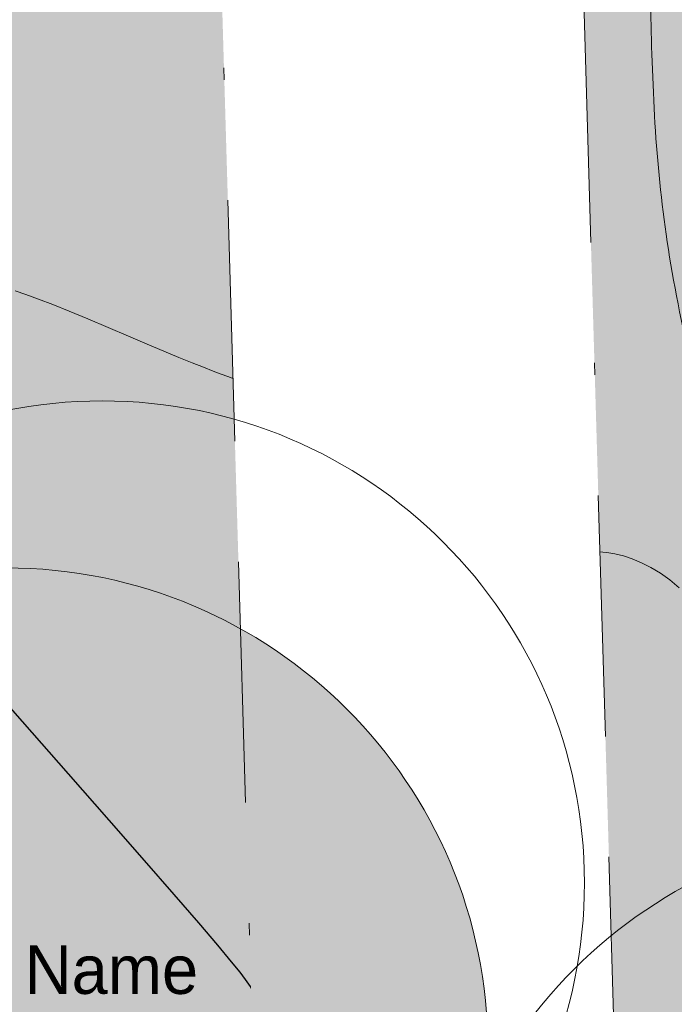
# Model space of a CAD drawing. Header units: metres. Extents: x 730549 to 731755, y 5527678 to 5528494.
# Tile 27 of 207: x 731599.26 to 731604.69, y 5527808.48 to 5527816.65. Entities that reach past the tile are written whole.
import ezdxf
from ezdxf.enums import TextEntityAlignment as Align

# ---------------------------------------------------------------- set-up
doc = ezdxf.new("R2010")
doc.units = ezdxf.units.M
doc.header["$LTSCALE"] = 0.1
doc.linetypes.add('grenzeLand', pattern=[70, 0, -10, 20, -10, 20, -10])
doc.layers.add('3d Modell', color=7, linetype='Continuous', transparency=0.4)
doc.layers.add('LA_Planung BÄUME geplant', color=7, linetype='Continuous', transparency=0.8)
for name, color, linetype in [('LA_Belagsflächen alle Wege auch Nordufer', 7, 'Continuous'), ('LA_Spielgeräte Planung', 7, 'Continuous'), ('Sparten Strom GEPLANT pdf', 7, 'Continuous'), ('Sparten_Glasfaserkabel', 7, 'Continuous'), ('Wiese und Waldnaab als Hintergrund', 7, 'Continuous')]:
    doc.layers.add(name, color=color, linetype=linetype)
doc.styles.add('TheSansSemiLight-Plain', font='txt')
picture_1 = doc.add_image_def('image1.png', size_in_pixel=(2382, 1684))

# ---------------------------------------------------------------- blocks, each defined once
blk = doc.blocks.new('PDF-Seite')
at = {"color": 255, "linetype": 'Continuous', "lineweight": 9, "transparency": 33554687}
blk.add_wipeout([(0, 103.9213), (293.9185, 103.9213), (293.9185, -103.9213), (0, -103.9213)], dxfattribs=at)
at = {"transparency": 33554687}
image = blk.add_image(picture_1, insert=(0, -103.9213), size_in_units=(293.9185, 207.8426), dxfattribs=at)
image.dxf.flags = 7
blk = doc.blocks.new('Gruppe-2')
at = {"color": 253, "linetype": 'Continuous', "lineweight": 20, "true_color": 0xadadad, "transparency": 33554687, "flags": 128}
blk.add_lwpolyline([(-988.5439, -414.4249), (-975.6138, -413.8349), (-962.3638, -413.2249), (-961.2438, -419.6249), (-953.8738, -419.5249), (-952.3337, -439.995), (-944.1037, -440.435), (-944.5137, -447.965), (-927.2336, -450.465), (-918.7936, -452.115), (-910.1636, -453.135), (-910.0236, -443.105), (-896.4535, -444.645), (-895.9035, -451.575), (-884.8735, -454.185)], dxfattribs=at)
blk = doc.blocks.new('Gruppe-3')
at = {"color": 7, "linetype": 'Continuous', "lineweight": 25, "transparency": 33554585, "flags": 128}
blk.add_lwpolyline([(-938.5168, -453.1173), (-938.5428, -453.0657), (-938.5735, -453.0119), (-938.609, -452.9559), (-938.6493, -452.8977), (-938.6944, -452.8373), (-938.764, -452.751), (-938.8782, -452.6152), (-939.0369, -452.4298), (-939.2401, -452.1948), (-939.4878, -451.9103), (-939.78, -451.5762), (-940.1168, -451.1925), (-940.498, -450.7593), (-940.8772, -450.3293)], dxfattribs=at)
at = {"color": 7, "linetype": 'Continuous', "lineweight": 13, "transparency": 33554585, "flags": 128}
blk.add_lwpolyline([(-935.0523, -449.65), (-935.1284, -449.5831), (-935.2063, -449.5262), (-935.286, -449.4795), (-935.3651, -449.4411), (-935.4414, -449.4095), (-935.5148, -449.3846), (-935.5853, -449.3664), (-935.653, -449.3549), (-935.7178, -449.3501), (-935.7797, -449.3521), (-935.8388, -449.3607), (-935.8972, -449.3692), (-935.957, -449.3705), (-936.0181, -449.3648), (-936.0807, -449.3519), (-936.1447, -449.332), (-936.2101, -449.3049), (-936.277, -449.2707), (-936.3452, -449.2295), (-936.4113, -449.1836), (-936.4718, -449.1356), (-936.5267, -449.0854), (-936.576, -449.0332), (-936.6196, -448.9788), (-936.6576, -448.9223), (-936.69, -448.8636), (-936.7168, -448.8029), (-936.7413, -448.7432), (-936.7668, -448.6877), (-936.7934, -448.6364), (-936.821, -448.5894), (-936.8497, -448.5466), (-936.8793, -448.508), (-936.9101, -448.4737), (-936.9418, -448.4435), (-936.9733, -448.4166), (-937.0032, -448.3918), (-937.0315, -448.3693), (-937.0582, -448.3488), (-937.0832, -448.3306), (-937.1067, -448.3145), (-937.1287, -448.3006), (-937.149, -448.2888), (-937.1698, -448.278), (-937.1933, -448.2669), (-937.2194, -448.2554), (-937.2482, -448.2437), (-937.2796, -448.2317), (-937.3137, -448.2194), (-937.3504, -448.2068), (-937.3898, -448.1939), (-937.4308, -448.1818), (-937.4725, -448.1716), (-937.5147, -448.1633), (-937.5576, -448.1569), (-937.6012, -448.1525), (-937.6454, -448.15), (-937.6902, -448.1493), (-937.7356, -448.1506), (-937.7822, -448.1519), (-937.8306, -448.1513), (-937.8807, -448.1487), (-937.9325, -448.1442), (-937.9861, -448.1378), (-938.0414, -448.1294), (-938.0984, -448.1192), (-938.1572, -448.1069), (-938.2148, -448.0938), (-938.2686, -448.0809), (-938.3185, -448.0681), (-938.3644, -448.0554), (-938.4065, -448.0429), (-938.4446, -448.0306), (-938.4789, -448.0184), (-938.5092, -448.0063), (-938.5394, -447.9938), (-938.5732, -447.9802), (-938.6107, -447.9654), (-938.6517, -447.9495), (-938.6964, -447.9325), (-938.7447, -447.9144), (-938.7967, -447.8952), (-938.8523, -447.8749), (-938.9171, -447.8506), (-938.9969, -447.8194), (-939.0916, -447.7814), (-939.2012, -447.7365), (-939.3258, -447.6848), (-939.4653, -447.6262), (-939.6198, -447.5607), (-939.7892, -447.4884), (-939.9579, -447.4169), (-940.1105, -447.3537), (-940.2469, -447.299), (-940.3671, -447.2526), (-940.4711, -447.2146), (-940.559, -447.185)], dxfattribs=at)
blk = doc.blocks.new('Site Model Opacity Container')
at = {"color": 255, "linetype": 'Continuous', "lineweight": 5, "transparency": 33554585}
blk.add_wipeout([(-902.0886, -384.516), (-896.5606, -388.799), (-893.5636, -391.703), (-885.1136, -401.015), (-850.0795, -459.0117), (-849.9675, -459.3957), (-850.8386, -465.338), (-853.9826, -465.958), (-902.1748, -472.8373), (-946.1748, -476.8373), (-962.1748, -476.8373), (-998.1748, -420.8373), (-998.3616, -413.454), (-991.2746, -397.622), (-990.0686, -396.546)], dxfattribs=at)
at = {"color": 7, "transparency": 33554687}
blk.add_blockref('Gruppe-3', (0, 0), dxfattribs=at)
blk = doc.blocks.new('Geländemodell (2D)')
at = {"color": 31, "true_color": 0xe0cb9d, "transparency": 33554687}
blk.add_blockref('Site Model Opacity Container', (0, 0), dxfattribs=at)
at = {"color": 0, "flags": 1}
for tag in ['IFC_UUID', 'instanceID']:
    blk.add_attdef(tag, (-998.5218, -476.8373), '', height=0.00018, dxfattribs=at)
blk = doc.blocks.new('P_Baum')
at = {"linetype": 'Continuous', "lineweight": 0, "transparency": 33554687}
h = blk.add_hatch(color=53, dxfattribs=at)
edge = h.paths.add_edge_path()
edge.add_arc((0, 0), 5, 0, 360)
at = {"color": 7, "linetype": 'Continuous', "lineweight": 5, "transparency": 33554483}
blk.add_circle((1, 1.732), 5, dxfattribs=at)
at = {"color": 7, "linetype": 'Continuous', "lineweight": 20, "transparency": 33554687}
blk.add_circle((0, 0), 5, dxfattribs=at)
at = {"color": 58, "true_color": 0x4b5f00, "transparency": 33554687, "style": 'TheSansSemiLight-Plain'}
for tag, p in [('Botanischer_Name', (0.196, 1.085)), ('Nummer', (0.196, -0.556)), ('Stammumfang', (0.196, -1.649))]:
    blk.add_attdef(tag, text='', height=0.504, dxfattribs=at).set_placement(p, align=Align.TOP_LEFT)
blk = doc.blocks.new('Baum Pflanzung OBST')
at = {"color": 7, "transparency": 33554687}
ref = blk.add_blockref('P_Baum', (0, -0.0085), dxfattribs=dict(at, xscale=0.2, yscale=0.2, zscale=0.2))
ref.add_attrib('Botanischer_Name', 'Name', dxfattribs={"color": 58, "transparency": 33554687, "height": 0.10087, "style": 'TheSansSemiLight-Plain'}).set_placement((0.0391, 0.2086), align=Align.TOP_LEFT)

msp = doc.modelspace()

# ---------------------------------------------------------------- block references
at = {"layer": 'Sparten Strom GEPLANT pdf', "color": 16, "true_color": 0x800000, "transparency": 33554687}
msp.add_blockref('PDF-Seite', (731393.3973, 5527843.1975), dxfattribs=at)

# ---------------------------------------------------------------- next in the draw order: block references
at = {"layer": 'Sparten_Glasfaserkabel', "color": 7, "transparency": 33554687}
msp.add_blockref('Gruppe-2', (732539.7836, 5528261.585), dxfattribs=at)

# ---------------------------------------------------------------- next in the draw order: block references
at = {"layer": '3d Modell', "color": 31, "true_color": 0xe0cb9d, "transparency": 33554687}
msp.add_blockref('Geländemodell (2D)', (732539.7836, 5528261.585), dxfattribs=at)

# ---------------------------------------------------------------- next in the draw order: wipeouts: each hides what was drawn before it
at = {"color": 255, "linetype": 'Continuous', "lineweight": 5, "transparency": 33554585}
msp.add_wipeout([(731638.3, 5527876.75), (731643.0873, 5527863.0656), (731656.2416, 5527870.5932), (731641.2, 5527880.8), (731625, 5527878.4), (731573.8, 5527870.6), (731547.4, 5527868.6), (731527.8, 5527840.2), (731572.45, 5527776.2), (731580.45, 5527782.55), (731574.8, 5527791.7), (731567.9, 5527803.2), (731561.05, 5527812.9), (731550.6, 5527829.3), (731544.4, 5527839.45), (731544.9, 5527845.95), (731547.9, 5527851.4), (731552.9, 5527856), (731559.1, 5527860.2), (731569.1, 5527864.9), (731572.6, 5527864.65), (731586.55, 5527866.65), (731602.35, 5527868.85), (731623.4, 5527873.5)], dxfattribs=at).dxf.layer = '3d Modell'

# ---------------------------------------------------------------- next in the draw order: hatches: boundary and pattern name
at = {"layer": 'LA_Belagsflächen alle Wege auch Nordufer', "linetype": 'Continuous', "lineweight": 0, "transparency": 33554687}
msp.add_hatch(color=255, dxfattribs=at).paths.add_polyline_path([(731603.1482, 5527809.3888), (731603.0836, 5527809.085), (731602.9876, 5527809.3804)])
at = {"layer": 'LA_Spielgeräte Planung', "linetype": 'Continuous', "lineweight": 0, "true_color": 0xe25005, "transparency": 33554559}
msp.add_hatch(color=32, dxfattribs=at).paths.add_polyline_path([(731616.7107, 5527810.2315), (731616.5859, 5527809.66), (731616.3459, 5527809.1237), (731615.9906, 5527808.6226), (731615.52, 5527808.1567), (731614.9341, 5527807.7261), (731614.2329, 5527807.3306), (731613.4165, 5527806.9703), (731612.4847, 5527806.6452), (731611.5277, 5527806.4148), (731610.6354, 5527806.3385), (731609.8078, 5527806.4163), (731609.045, 5527806.6482), (731608.3468, 5527807.0343), (731607.7134, 5527807.5745), (731607.1447, 5527808.2687), (731606.6407, 5527809.1172), (731606.1953, 5527810.0276), (731605.8024, 5527810.908), (731605.4619, 5527811.7584), (731605.174, 5527812.5787), (731604.9386, 5527813.369), (731604.7556, 5527814.1293), (731604.6251, 5527814.8596), (731604.5471, 5527815.5598), (731604.5082, 5527816.2439), (731604.4951, 5527816.9259), (731604.5077, 5527817.6057), (731604.546, 5527818.2835), (731604.6101, 5527818.9591), (731604.6999, 5527819.6325), (731604.8154, 5527820.3039), (731604.9567, 5527820.9731), (731605.117, 5527821.6161), (731605.2896, 5527822.2087), (731605.4745, 5527822.751), (731605.6717, 5527823.2429), (731605.8812, 5527823.6845), (731606.1029, 5527824.0757), (731606.337, 5527824.4165), (731606.5834, 5527824.707), (731606.8515, 5527824.9747), (731607.1508, 5527825.2472), (731607.4814, 5527825.5244), (731607.8431, 5527825.8063), (731608.2361, 5527826.093), (731608.6602, 5527826.3844), (731609.1156, 5527826.6806), (731609.6022, 5527826.9816), (731610.1479, 5527827.2691), (731610.7807, 5527827.525), (731611.5005, 5527827.7494), (731612.3074, 5527827.9421), (731613.2013, 5527828.1033), (731614.1823, 5527828.2329), (731615.2504, 5527828.331), (731616.4055, 5527828.3974), (731617.5542, 5527828.4246), (731618.6031, 5527828.4048), (731619.5521, 5527828.338), (731620.4014, 5527828.2244), (731621.1508, 5527828.0637), (731621.8003, 5527827.8561), (731622.3501, 5527827.6015), (731622.8, 5527827.3), (731623.179, 5527826.9543), (731623.5159, 5527826.5671), (731623.8107, 5527826.1385), (731624.0635, 5527825.6684), (731624.2742, 5527825.1569), (731624.4429, 5527824.604), (731624.5695, 5527824.0096), (731624.654, 5527823.3737), (731624.6962, 5527822.7306), (731624.6957, 5527822.1144), (731624.6526, 5527821.5252), (731624.5668, 5527820.9629), (731624.4383, 5527820.4275), (731624.2672, 5527819.9191), (731624.0534, 5527819.4376), (731623.7969, 5527818.983), (731623.4919, 5527818.5333), (731623.1325, 5527818.0664), (731622.7186, 5527817.5822), (731622.2502, 5527817.0809), (731621.7275, 5527816.5623), (731621.1502, 5527816.0265), (731620.5186, 5527815.4735), (731619.8324, 5527814.9032), (731619.1595, 5527814.3237), (731618.5673, 5527813.743), (731618.0559, 5527813.1609), (731617.6253, 5527812.5776), (731617.2755, 5527811.993), (731617.0064, 5527811.4071), (731616.8182, 5527810.8199)])
at = {"layer": 'Wiese und Waldnaab als Hintergrund', "linetype": 'Continuous', "lineweight": 0, "true_color": 0xc4d309, "transparency": 33554483}
msp.add_hatch(color=52, dxfattribs=at).paths.add_polyline_path([(731645.5643, 5527857.5329), (731648.867, 5527864.6571), (731649.3828, 5527877.95), (731647.2109, 5527873.7088), (731644.5096, 5527868.9862), (731642.5638, 5527867.465), (731640.3307, 5527865.8117), (731639.379, 5527864.3996), (731636.7278, 5527863.807), (731633.0465, 5527861.6466), (731631.1367, 5527861.5843), (731630.8577, 5527859.5418), (731633.0465, 5527858.6259), (731633.0465, 5527854.945), (731634.6901, 5527852.1153), (731634.9094, 5527851.0327), (731629.0529, 5527848.4791), (731629.1793, 5527851.9133), (731627.9563, 5527853.8918), (731627.9031, 5527855.2944), (731626.593, 5527858.0681), (731624.4196, 5527859.5399), (731622.5893, 5527861.5524), (731621.6523, 5527862.7575), (731619.6316, 5527862.8377), (731618.7164, 5527863.8439), (731616.3756, 5527864.0902), (731612.9523, 5527864.1172), (731610.9424, 5527864.098), (731608.7869, 5527862.6544), (731606.2909, 5527862.4813), (731603.11, 5527862.1325), (731600.8686, 5527862.3897), (731599.8963, 5527862.0819), (731597.5895, 5527862.9355), (731596.6949, 5527862.8374), (731594.9396, 5527863.2485), (731593.6088, 5527863.8922), (731591.3624, 5527863.7616), (731589.6071, 5527864.1728), (731588.0384, 5527863.7995), (731585.8067, 5527863.0518), (731583.7641, 5527863.3308), (731580.0643, 5527863.1263), (731578.5502, 5527862.256), (731574.465, 5527862.8141), (731571.547, 5527860.9851), (731568.6508, 5527858.9573), (731566.276, 5527858.5963), (731562.7859, 5527858.3141), (731560.3758, 5527856.4403), (731556.4843, 5527853.3979), (731555.9942, 5527850.5274), (731557.845, 5527847.4106), (731559.1251, 5527846.7462), (731558.537, 5527844.7703), (731556.7996, 5527842.266), (731556.0044, 5527842.1788), (731554.7544, 5527840.7339), (731550.6558, 5527839.5802), (731549.0121, 5527840.8084), (731545.8882, 5527841.7736), (731542.2251, 5527843.9875), (731540.9463, 5527845.5575), (731537.6076, 5527842.9782), (731535.1334, 5527842.6062), (731532.436, 5527840.6002), (731531.1873, 5527840.0609), (731530.3677, 5527838.3614), (731529.4077, 5527838.8598), (731526.0484, 5527837.3848), (731522.4795, 5527835.9874), (731521.2757, 5527835.956), (731518.4571, 5527834.1379), (731515.8059, 5527833.5454), (731514.2168, 5527834.2765), (731511.8856, 5527833.5179), (731508.7347, 5527832.3031), (731502.8, 5527735.1721), (731587.4, 5527735), (731587, 5527743.2), (731600.4, 5527745), (731608.3946, 5527752.2709), (731632.9436, 5527766.213), (731648.4136, 5527772.8388), (731668.004, 5527780.4195), (731667.6878, 5527783.3022), (731672.7696, 5527784.6643), (731670.3725, 5527791.8457), (731680.6817, 5527795.9942), (731685.0158, 5527799.5881), (731678.4686, 5527800.5803), (731672.2441, 5527803.2175), (731664.8062, 5527806.8283), (731657.1271, 5527811.7203), (731650.9283, 5527816.8753), (731647.6108, 5527821.4409), (731645.6523, 5527826.4573), (731645.0951, 5527830.6214), (731645.8545, 5527836.5394), (731646.7203, 5527839.6524), (731643.2054, 5527845.1017), (731642.516, 5527849.5531), (731640.3997, 5527852.339)])

# ---------------------------------------------------------------- next in the draw order: linework, layer by layer
at = {"layer": 'LA_Belagsflächen alle Wege auch Nordufer', "color": 255, "linetype": 'Continuous', "lineweight": 9, "transparency": 33554687}
msp.add_line((731602.2836, 5527823.685), (731603.0836, 5527809.085), dxfattribs=at)
at = {"layer": 'LA_Belagsflächen alle Wege auch Nordufer', "color": 255, "linetype": 'Continuous', "lineweight": 5, "transparency": 33554687, "flags": 128}
msp.add_lwpolyline([(731603.1482, 5527809.3888), (731603.0836, 5527809.085), (731602.9876, 5527809.3804)], close=True, dxfattribs=at)
at = {"layer": 'LA_Spielgeräte Planung', "color": 178, "linetype": 'Continuous', "lineweight": 9, "true_color": 0x000011, "transparency": 33554559}
msp.add_open_spline([(731616.7107, 5527810.2315), (731616.4422, 5527807.8751), (731608.5272, 5527805.4153), (731604.7541, 5527812.819), (731604.3401, 5527818.3005), (731605.5733, 5527823.6457), (731607.5934, 5527825.7683), (731611.6109, 5527828.1948), (731621.2, 5527828.6), (731624.4, 5527826), (731624.9081, 5527820.7474), (731622.6858, 5527817.2186), (731616.9791, 5527812.5878), (731616.7107, 5527810.2315)], degree=2, dxfattribs=at)

# ---------------------------------------------------------------- next in the draw order: wipeouts: each hides what was drawn before it
at = {"color": 255, "linetype": 'grenzeLand', "lineweight": 9, "transparency": 33554495}
msp.add_wipeout([(731601.3744, 5527801.9571), (731600.7265, 5527824.0789), (731603.7252, 5527824.1667), (731604.3731, 5527802.0449)], dxfattribs=at).dxf.layer = 'LA_Belagsflächen alle Wege auch Nordufer'

# ---------------------------------------------------------------- next in the draw order: linework, layer by layer
at = {"layer": 'LA_Belagsflächen alle Wege auch Nordufer', "color": 255, "linetype": 'grenzeLand', "lineweight": 9, "transparency": 33554687, "flags": 128}
msp.add_lwpolyline([(731601.3744, 5527801.9571), (731600.7265, 5527824.0789), (731603.7252, 5527824.1667), (731604.3731, 5527802.0449)], close=True, dxfattribs=at)

# ---------------------------------------------------------------- next in the draw order: block references
at = {"layer": 'LA_Planung BÄUME geplant', "color": 7, "transparency": 33554483, "xscale": 4, "yscale": 4, "zscale": 4}
for p in [(731599.1459, 5527808.1358), (731605.8907, 5527804.594)]:
    msp.add_blockref('Baum Pflanzung OBST', p, dxfattribs=at)

doc.saveas('drawing.dxf')
